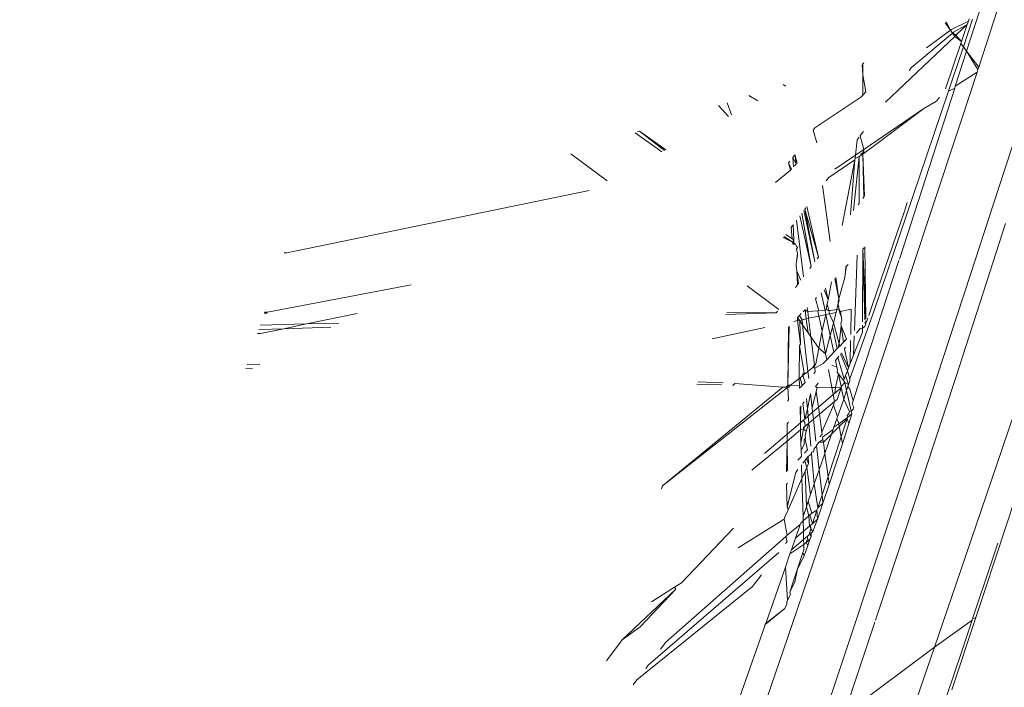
# Model space of a CAD drawing. Header units: millimetres. Extents: x 504675 to 860349, y -23215 to 63575.
# Tile 90 of 177: x 592442 to 592463, y 32733 to 32748. Entities that reach past the tile are written whole.
import ezdxf
from ezdxf import colors
from ezdxf.entities.mleader import LeaderData, LeaderLine
from ezdxf.math import Vec2, Vec3

# ---------------------------------------------------------------- set-up
doc = ezdxf.new("R2010")
doc.units = ezdxf.units.MM
doc.header["$LTSCALE"] = 10
doc.header["$PDMODE"] = 35
doc.header["$PDSIZE"] = -1000
doc.linetypes.add('LEVEL-F-OVERALL LAYOUT$0$HIDDEN', pattern=[0.375, 0.25, -0.125])
doc.layers.get('0').update_dxf_attribs({"linetype": 'CONTINUOUS'})
doc.layers.get('Defpoints').update_dxf_attribs({"color": 253, "linetype": 'CONTINUOUS'})
for name, color, linetype, lineweight in [('ARCH', 8, 'CONTINUOUS', 0), ('DIM', 8, 'CONTINUOUS', 15), ('furniture', 8, 'CONTINUOUS', 5), ('LEVEL - C OVERALL LAYOUT$0$A-EQPM', 8, 'CONTINUOUS', 5), ('level-C-ELEVATION-$0$I-ANNO-TEXT', 8, 'CONTINUOUS', 18)]:
    doc.layers.add(name, color=color, linetype=linetype, lineweight=lineweight)
doc.layers.add('LEVEL-F-OVERALL LAYOUT$0$DASH1L', color=8, linetype='LEVEL-F-OVERALL LAYOUT$0$HIDDEN')
doc.styles.add('level-C-ELEVATION-$0$KGD - Note', font='romans.shx', dxfattribs={"width": 0.7, "height": 2})
doc.styles.get("Standard").update_dxf_attribs({"font": 'verdana.ttf'})
doc.dimstyles.new('LBF 50', dxfattribs={"dimscale": 25, "dimtxt": 1.75, "dimasz": 1.75, "dimexe": 1, "dimexo": 1, "dimgap": 1, "dimtad": 1, "dimdec": 0, "dimrnd": 5, "dimzin": 12, "dimdsep": 46, "dimtxsty": 'Standard', "dimblk": 'CLOSEDBLANK', "dimcen": 0, "dimclrd": 256, "dimclre": 256, "dimclrt": 256, "dimadec": 0, "dimazin": 3, "dimtfac": 1, "dimtdec": 0, "dimtofl": 0, "dimtmove": 0, "dimatfit": 3, "dimldrblk": 'CLOSEDBLANK', "dimfxl": 0.18, "dimtolj": 1, "dimtzin": 0, "dimlwd": -1, "dimlwe": -1, "dimarcsym": 0})

# ---------------------------------------------------------------- blocks, each defined once
blk = doc.blocks.new('LEVEL - C OVERALL LAYOUT$0$Column Cladding - Column Cladding- 1200mm-V38-LEVEL C - PART PLAN 20')
at = {"layer": 'LEVEL - C OVERALL LAYOUT$0$A-EQPM', "color": 253, "lineweight": 5}
for radius, start, end in [(755, 270, 90), (746, 180, 360), (731, 180, 0)]:
    blk.add_arc((0, 0), radius, start, end, dxfattribs=at)
blk = doc.blocks.new('ARCH')
at = {"layer": 'LEVEL-F-OVERALL LAYOUT$0$DASH1L'}
h = blk.add_hatch(dxfattribs=at)
h.set_pattern_fill('ANGLE', color=8, scale=10, angle=352.0664)
h.set_pattern_definition([(352.0664444, (-404119.055, 373340.98), (9.6410197, 69.1814516), [50.8, -19.05]), (82.0664444, (-404119.055, 373340.98), (-69.1814516, 9.6410197), [50.8, -19.05])])
edge = h.paths.add_edge_path(flags=16)
edge.add_line((572074.712, 35847.062), (602196.904, 29528.217))
edge.add_line((602196.904, 29528.217), (599472.63, 39352.005))
edge.add_arc((597545.364, 38817.547), 2000, 15.499436, 89.998351)
edge.add_line((597545.422, 40817.547), (573256.113, 40817.547))
edge.add_arc((576210.344, 22394.182), 18658.72, 99.1099624, 106.6903327)
edge.add_line((570851.58, 40266.829), (572074.712, 35847.062))
h.paths.add_polyline_path([(583373.777, 40815.973), (583374.097, 40875.042), (586424.097, 40859.112), (586423.937, 40815.973)], flags=16)
h.paths.add_polyline_path([(600840.891, 34605.132), (600792.778, 34591.523), (599497.965, 39260.646), (599546.078, 39274.255)])
h.paths.add_polyline_path([(587210.4, 32671.778), (587194.965, 32598.383), (582692.955, 33542.787), (582708.389, 33616.182)])
edge = h.paths.add_edge_path()
edge.add_line((572071.73, 35387.893), (601863.317, 29138.4))
edge.add_arc((601986.5, 29725.619), 600, 258.152638, 375.499436)
edge.add_line((602564.68, 29885.956), (599906.265, 39472.258))
edge.add_arc((597545.364, 38817.547), 2450, 15.499436, 89.998351)
edge.add_line((597545.435, 41267.547), (573220.478, 41267.547))
edge.add_arc((576210.344, 22394.182), 19108.72, 99.0018321, 106.2358191)
edge.add_arc((571035.465, 40164.758), 600, 106.235819, 195.468967)
edge.add_line((570457.2, 40004.728), (571616.648, 35815.082))
edge.add_arc((572194.913, 35975.111), 600, 195.468967, 258.152638)
h.paths.add_polyline_path([(587210.4, 32671.778), (587195.409, 32600.494), (587195.432, 32600.49)])
at = {"layer": 'furniture'}
for p, q in [((592462.831, 32746.902), (592463.369, 32748.553)), ((592462.698, 32747.954), (592462.494, 32747.347)), ((592462.84, 32748.111), (592462.565, 32747.254)), ((592462.62, 32747.962), (592462.603, 32747.913)), ((592462.209, 32747.711), (592462.094, 32747.876)), ((592462.111, 32747.898), (592462.209, 32747.711)), ((592462.209, 32747.711), (592462.233, 32747.728)), ((592462.233, 32747.728), (592462.603, 32747.913)), ((592462.275, 32747.671), (592462.58, 32747.842)), ((592462.58, 32747.842), (592462.326, 32747.601)), ((592462.58, 32747.842), (592462.455, 32747.468)), ((592462.603, 32747.913), (592462.58, 32747.842)), ((592462.302, 32747.578), (592460.774, 32746.126)), ((592461.352, 32746.891), (592462.251, 32747.651)), ((592461.68, 32747.327), (592462.209, 32747.711)), ((592462.251, 32747.651), (592462.209, 32747.711)), ((592462.251, 32747.651), (592462.275, 32747.671)), ((592462.302, 32747.578), (592462.251, 32747.651)), ((592462.251, 32747.651), (592462.274, 32747.638)), ((592462.274, 32747.638), (592462.326, 32747.601)), ((592462.326, 32747.601), (592462.302, 32747.578)), ((592462.455, 32747.468), (592462.302, 32747.578)), ((592462.326, 32747.601), (592462.455, 32747.468)), ((592462.439, 32747.42), (592462.103, 32746.42)), ((592462.494, 32747.347), (592462.247, 32746.61)), ((592462.455, 32747.468), (592462.439, 32747.42)), ((592462.494, 32747.347), (592462.439, 32747.42)), ((592462.565, 32747.254), (592462.494, 32747.347)), ((592462.565, 32747.254), (592462.316, 32746.482)), ((592462.812, 32746.846), (592462.565, 32747.254)), ((592462.831, 32746.902), (592462.565, 32747.254)), ((592460.261, 32746.948), (592460.276, 32746.734)), ((592460.276, 32746.734), (592460.277, 32746.969)), ((592460.299, 32746.998), (592460.277, 32746.969)), ((592461.352, 32746.891), (592461.301, 32746.824)), ((592462.812, 32746.846), (592462.831, 32746.902)), ((592460.274, 32746.286), (592460.276, 32746.734)), ((592460.276, 32746.734), (592460.342, 32746.356)), ((592462.316, 32746.482), (592462.795, 32746.791)), ((592462.464, 32745.783), (592462.795, 32746.791)), ((592462.795, 32746.791), (592462.812, 32746.846)), ((592458.58, 32746.481), (592458.518, 32746.518)), ((592461.424, 32743.714), (592462.303, 32746.44)), ((592462.247, 32746.61), (592462.167, 32746.372)), ((592462.167, 32746.372), (592462.303, 32746.44)), ((592462.303, 32746.44), (592462.316, 32746.482)), ((592457.966, 32746.156), (592457.766, 32746.273)), ((592459.219, 32745.562), (592460.232, 32746.242)), ((592460.274, 32746.286), (592460.232, 32746.242)), ((592460.274, 32746.286), (592460.342, 32746.356)), ((592462.167, 32746.372), (592461.381, 32744.047)), ((592461.965, 32746.237), (592461.901, 32746.153)), ((592457.098, 32746.055), (592457.318, 32745.812)), ((592457.383, 32745.847), (592457.285, 32746.116)), ((592461.901, 32746.153), (592461.623, 32745.99)), ((592460.297, 32745.085), (592461.623, 32745.99)), ((592461.623, 32745.99), (592460.625, 32745.242)), ((592461.748, 32743.614), (592462.464, 32745.783)), ((592459.184, 32745.515), (592459.219, 32745.562)), ((592455.85, 32745.035), (592455.256, 32745.454)), ((592455.353, 32745.486), (592455.31, 32745.472)), ((592455.353, 32745.486), (592455.933, 32745.079)), ((592455.903, 32745.063), (592455.353, 32745.486)), ((592459.263, 32745.236), (592459.184, 32745.515)), ((592460.193, 32745.356), (592460.149, 32745.297)), ((592460.248, 32745.429), (592460.215, 32745.385)), ((592460.215, 32745.385), (592460.297, 32745.085)), ((592460.248, 32745.429), (592460.291, 32745.485)), ((592460.275, 32745.464), (592460.248, 32745.429)), ((592463.695, 32745.529), (592463.161, 32743.886)), ((592460.149, 32745.297), (592460.119, 32744.964)), ((592460.625, 32745.242), (592460.275, 32744.985)), ((592454.641, 32744.394), (592453.841, 32744.993)), ((592458.731, 32744.913), (592458.763, 32744.955)), ((592458.731, 32744.913), (592458.75, 32744.704)), ((592458.806, 32744.762), (592458.731, 32744.913)), ((592458.806, 32744.762), (592458.778, 32744.976)), ((592458.832, 32744.788), (592458.778, 32744.976)), ((592459.662, 32744.652), (592460.119, 32744.964)), ((592460.074, 32743.741), (592460.197, 32744.928)), ((592460.119, 32744.964), (592460.105, 32744.891)), ((592460.197, 32744.928), (592460.105, 32744.891)), ((592460.119, 32744.964), (592460.297, 32745.085)), ((592460.193, 32743.899), (592460.197, 32744.928)), ((592460.197, 32744.928), (592460.231, 32744.953)), ((592460.275, 32744.985), (592460.231, 32744.953)), ((592460.232, 32744.983), (592460.231, 32744.953)), ((592460.275, 32745.014), (592460.232, 32744.983)), ((592460.297, 32745.085), (592460.275, 32745.014)), ((592460.298, 32745.03), (592460.275, 32744.985)), ((592460.297, 32744.035), (592460.275, 32744.985)), ((592460.275, 32744.985), (592460.313, 32744.056)), ((592460.297, 32745.085), (592460.298, 32745.03)), ((592458.638, 32744.789), (592458.666, 32744.826)), ((592458.706, 32744.658), (592458.638, 32744.789)), ((592458.638, 32744.789), (592458.68, 32744.631)), ((592458.771, 32744.725), (592458.806, 32744.762)), ((592460.098, 32744.855), (592459.526, 32744.472)), ((592460.098, 32744.855), (592459.824, 32743.41)), ((592460.098, 32744.855), (592460.003, 32743.647)), ((592460.105, 32744.891), (592460.098, 32744.855)), ((592458.351, 32744.358), (592458.641, 32744.591)), ((592458.68, 32744.631), (592458.641, 32744.591)), ((592458.68, 32744.631), (592458.706, 32744.658)), ((592459.555, 32743.056), (592459.389, 32744.29)), ((592459.466, 32744.392), (592459.526, 32744.472)), ((592447.585, 32742.812), (592454.246, 32744.186)), ((592461.381, 32744.047), (592460.533, 32741.562)), ((592459.297, 32742.715), (592459.041, 32743.829)), ((592460.193, 32743.899), (592460.171, 32743.869)), ((592460.275, 32744.006), (592460.297, 32744.035)), ((592461.258, 32743.919), (592461.194, 32743.729)), ((592463.161, 32743.886), (592462.659, 32742.351)), ((592459.139, 32742.506), (592458.89, 32743.628)), ((592458.931, 32743.683), (592459.139, 32742.506)), ((592459.217, 32742.61), (592458.978, 32743.745)), ((592458.996, 32743.769), (592459.021, 32743.802)), ((592458.996, 32743.769), (592459.217, 32742.61)), ((592459.297, 32742.715), (592458.996, 32743.769)), ((592460.771, 32742.488), (592461.194, 32743.729)), ((592461.063, 32741.552), (592461.748, 32743.614)), ((592461.086, 32742.673), (592461.424, 32743.714)), ((592458.726, 32743.411), (592458.697, 32743.365)), ((592458.753, 32743.097), (592458.743, 32743.433)), ((592458.816, 32743.53), (592458.97, 32742.283)), ((592463.004, 32742.159), (592463.422, 32743.455)), ((592458.728, 32743.042), (592458.545, 32743.171)), ((592458.721, 32743.119), (592458.579, 32743.216)), ((592458.697, 32743.365), (592458.721, 32743.119)), ((592458.728, 32743.042), (592458.525, 32743.145)), ((592458.753, 32743.097), (592458.721, 32743.119)), ((592458.728, 32743.042), (592458.753, 32743.097)), ((592458.732, 32742.999), (592458.728, 32743.042)), ((592458.758, 32743.022), (592458.728, 32743.042)), ((592458.792, 32742.998), (592458.732, 32742.999)), ((592458.753, 32743.097), (592458.758, 32743.022)), ((592458.758, 32743.022), (592458.792, 32742.998)), ((592458.792, 32742.998), (592458.814, 32742.959)), ((592458.834, 32742.927), (592458.814, 32742.959)), ((592447.525, 32742.81), (592447.585, 32742.812)), ((592458.813, 32742.611), (592458.836, 32742.793)), ((592458.838, 32742.748), (592458.813, 32742.611)), ((592458.834, 32742.927), (592458.818, 32742.889)), ((592458.818, 32742.889), (592458.836, 32742.793)), ((592458.836, 32742.793), (592458.838, 32742.748)), ((592460.093, 32741.099), (592460.151, 32742.759)), ((592460.273, 32741.288), (592460.274, 32742.887)), ((592460.274, 32742.887), (592460.305, 32742.921)), ((592460.318, 32741.335), (592460.274, 32742.887)), ((592460.341, 32741.359), (592460.274, 32742.887)), ((592460.341, 32741.359), (592460.323, 32742.939)), ((592458.813, 32742.611), (592458.807, 32742.569)), ((592458.809, 32742.521), (592458.807, 32742.569)), ((592458.824, 32742.404), (592458.809, 32742.521)), ((592459.271, 32742.681), (592459.297, 32742.715)), ((592459.921, 32742.518), (592459.954, 32742.552)), ((592460.214, 32740.012), (592461.074, 32742.638)), ((592458.859, 32742.137), (592458.824, 32742.404)), ((592458.84, 32742.112), (592458.824, 32742.404)), ((592458.913, 32742.208), (592458.824, 32742.404)), ((592459.107, 32742.465), (592459.139, 32742.506)), ((592459.881, 32742.263), (592459.893, 32742.401)), ((592459.893, 32742.401), (592459.921, 32742.518)), ((592459.893, 32742.401), (592459.901, 32742.497)), ((592459.901, 32742.497), (592459.921, 32742.518)), ((592460.491, 32741.672), (592460.771, 32742.488)), ((592461.753, 32739.6), (592462.659, 32742.351)), ((592447.158, 32741.506), (592450.321, 32742.107)), ((592458.859, 32742.137), (592458.792, 32742.048)), ((592459.588, 32742.168), (592459.512, 32741.778)), ((592459.748, 32741.799), (592459.663, 32742.247)), ((592459.682, 32742.268), (592459.748, 32741.799)), ((592459.748, 32741.799), (592459.881, 32742.263)), ((592463.004, 32742.159), (592462.331, 32740.085)), ((592458.423, 32741.561), (592457.725, 32742.084)), ((592459.444, 32741.537), (592459.361, 32741.931)), ((592459.512, 32741.778), (592459.424, 32741.997)), ((592459.512, 32741.778), (592459.454, 32742.029)), ((592459.259, 32741.824), (592459.232, 32741.796)), ((592459.303, 32741.559), (592459.232, 32741.796)), ((592459.494, 32741.684), (592459.47, 32741.561)), ((592459.494, 32741.684), (592459.512, 32741.778)), ((592459.526, 32741.541), (592459.494, 32741.684)), ((592459.705, 32741.564), (592459.737, 32741.693)), ((592459.748, 32741.799), (592459.732, 32741.733)), ((592459.732, 32741.733), (592459.754, 32741.758)), ((592459.732, 32741.733), (592459.737, 32741.693)), ((592459.737, 32741.693), (592459.754, 32741.758)), ((592459.737, 32741.693), (592459.756, 32741.553)), ((592459.754, 32741.758), (592459.748, 32741.799)), ((592460.491, 32741.672), (592460.407, 32741.429)), ((592447.083, 32741.478), (592447.149, 32741.48)), ((592447.092, 32741.505), (592447.158, 32741.506)), ((592448.016, 32741.244), (592449.129, 32741.476)), ((592458.367, 32741.488), (592457.248, 32741.451)), ((592457.282, 32741.497), (592458.367, 32741.488)), ((592458.367, 32741.488), (592458.396, 32741.526)), ((592458.884, 32741.431), (592458.921, 32741.47)), ((592459.003, 32741.556), (592458.961, 32741.512)), ((592459.003, 32741.556), (592459.065, 32741.517)), ((592459.03, 32741.356), (592459.003, 32741.556)), ((592459.053, 32741.609), (592459.065, 32741.517)), ((592459.065, 32741.517), (592459.282, 32741.529)), ((592459.065, 32741.517), (592459.083, 32741.367)), ((592459.282, 32741.529), (592459.303, 32741.559)), ((592459.282, 32741.529), (592459.444, 32741.537)), ((592459.304, 32741.414), (592459.282, 32741.529)), ((592459.304, 32741.414), (592459.463, 32741.448)), ((592459.463, 32741.448), (592459.379, 32741.093)), ((592459.444, 32741.537), (592459.47, 32741.561)), ((592459.463, 32741.448), (592459.444, 32741.537)), ((592459.463, 32741.448), (592459.543, 32741.465)), ((592459.56, 32740.988), (592459.463, 32741.448)), ((592459.47, 32741.561), (592459.526, 32741.541)), ((592459.526, 32741.541), (592459.566, 32741.543)), ((592459.543, 32741.465), (592459.526, 32741.541)), ((592459.543, 32741.465), (592459.688, 32741.496)), ((592459.63, 32741.265), (592459.543, 32741.465)), ((592459.566, 32741.543), (592459.705, 32741.564)), ((592459.63, 32741.265), (592459.688, 32741.496)), ((592459.688, 32741.496), (592459.705, 32741.564)), ((592459.705, 32741.564), (592459.756, 32741.553)), ((592459.756, 32741.553), (592459.762, 32741.512)), ((592459.756, 32741.553), (592459.787, 32741.517)), ((592459.762, 32741.512), (592459.806, 32741.384)), ((592459.787, 32741.517), (592460.021, 32741.567)), ((592459.806, 32741.384), (592459.787, 32741.517)), ((592460.533, 32741.562), (592459.994, 32740.037)), ((592460.021, 32741.567), (592460.011, 32741.013)), ((592460.407, 32739.596), (592461.063, 32741.552)), ((592446.996, 32741.215), (592448.016, 32741.244)), ((592447.513, 32741.139), (592448.016, 32741.244)), ((592448.016, 32741.244), (592448.73, 32741.264)), ((592458.756, 32741.297), (592458.841, 32741.316)), ((592458.839, 32741.385), (592458.884, 32741.431)), ((592458.839, 32741.385), (592458.866, 32741.413)), ((592458.839, 32741.385), (592458.841, 32741.316)), ((592458.888, 32741.314), (592458.839, 32741.385)), ((592458.841, 32741.316), (592458.888, 32741.314)), ((592458.841, 32741.316), (592458.906, 32740.799)), ((592458.937, 32741.336), (592458.884, 32741.431)), ((592458.888, 32741.314), (592458.937, 32741.336)), ((592458.906, 32740.799), (592458.888, 32741.314)), ((592458.888, 32741.314), (592458.949, 32741.226)), ((592458.937, 32741.336), (592459.03, 32741.356)), ((592458.949, 32741.226), (592458.937, 32741.336)), ((592458.949, 32741.226), (592459.073, 32741.047)), ((592459.067, 32740.196), (592458.949, 32741.226)), ((592459.03, 32741.356), (592459.083, 32741.367)), ((592459.073, 32741.047), (592459.03, 32741.356)), ((592459.083, 32741.367), (592459.304, 32741.414)), ((592459.083, 32741.367), (592459.133, 32740.96)), ((592459.379, 32741.093), (592459.304, 32741.414)), ((592459.607, 32741.176), (592459.63, 32741.265)), ((592459.758, 32740.802), (592459.63, 32741.265)), ((592459.795, 32741.261), (592459.815, 32741.316)), ((592459.803, 32741.204), (592459.795, 32741.261)), ((592459.806, 32741.384), (592459.815, 32741.316)), ((592460.272, 32741.149), (592460.272, 32741.22)), ((592460.342, 32741.246), (592460.318, 32741.281)), ((592460.342, 32741.246), (592460.319, 32741.186)), ((592460.342, 32741.246), (592460.341, 32741.31)), ((592460.385, 32741.368), (592460.355, 32741.283)), ((592446.935, 32741.031), (592447.004, 32741.033)), ((592447.513, 32741.139), (592446.965, 32741.122)), ((592447.004, 32741.033), (592447.513, 32741.139)), ((592448.554, 32741.171), (592447.513, 32741.139)), ((592456.958, 32740.914), (592458.12, 32741.162)), ((592458.656, 32741.193), (592458.622, 32739.894)), ((592458.622, 32739.894), (592458.639, 32741.174)), ((592459.133, 32740.96), (592459.073, 32741.047)), ((592459.371, 32741.053), (592459.305, 32740.713)), ((592459.371, 32741.053), (592459.379, 32741.093)), ((592459.458, 32740.586), (592459.371, 32741.053)), ((592459.56, 32740.988), (592459.607, 32741.176)), ((592459.714, 32740.699), (592459.607, 32741.176)), ((592459.758, 32740.802), (592459.803, 32741.204)), ((592459.851, 32740.844), (592459.803, 32741.204)), ((592459.803, 32741.204), (592459.915, 32740.911)), ((592460.272, 32741.064), (592460.074, 32740.554)), ((592460.135, 32741.04), (592460.215, 32741.145)), ((592460.215, 32741.145), (592460.272, 32741.149)), ((592460.319, 32741.186), (592460.272, 32741.149)), ((592460.272, 32741.064), (592460.272, 32741.149)), ((592458.881, 32740.76), (592458.906, 32740.799)), ((592459.133, 32740.96), (592459.21, 32740.344)), ((592459.133, 32740.96), (592459.305, 32740.713)), ((592459.458, 32740.586), (592459.56, 32740.988)), ((592459.56, 32740.988), (592459.638, 32740.619)), ((592459.743, 32740.77), (592459.758, 32740.802)), ((592459.769, 32740.757), (592459.758, 32740.802)), ((592459.769, 32740.757), (592459.851, 32740.844)), ((592459.915, 32740.911), (592459.851, 32740.844)), ((592459.851, 32740.844), (592459.895, 32740.891)), ((592460.009, 32740.875), (592460, 32740.369)), ((592460.074, 32740.554), (592460.089, 32740.98)), ((592458.875, 32740.078), (592458.881, 32740.76)), ((592458.988, 32740.168), (592458.881, 32740.76)), ((592459.305, 32740.713), (592459.238, 32740.367)), ((592459.305, 32740.713), (592459.458, 32740.586)), ((592459.482, 32740.456), (592459.458, 32740.586)), ((592459.482, 32740.456), (592459.638, 32740.619)), ((592459.638, 32740.619), (592459.714, 32740.699)), ((592459.714, 32740.699), (592459.75, 32740.738)), ((592459.75, 32740.738), (592459.743, 32740.77)), ((592459.75, 32740.738), (592459.769, 32740.757)), ((592459.936, 32740.211), (592459.786, 32740.583)), ((592459.961, 32740.273), (592459.804, 32740.607)), ((592459.897, 32740.729), (592459.871, 32740.695)), ((592459.961, 32740.273), (592459.871, 32740.695)), ((592446.71, 32740.352), (592446.987, 32740.341)), ((592459.238, 32740.367), (592459.214, 32740.312)), ((592459.219, 32740.27), (592459.405, 32740.375)), ((592459.405, 32740.375), (592459.482, 32740.456)), ((592459.725, 32740.503), (592459.676, 32740.439)), ((592459.706, 32740.294), (592459.676, 32740.439)), ((592459.725, 32740.503), (592459.75, 32740.536)), ((592459.863, 32740.03), (592459.725, 32740.503)), ((592460, 32740.369), (592459.961, 32740.273)), ((592460.074, 32740.554), (592460, 32740.369)), ((592463.997, 32740.414), (592463.106, 32737.778)), ((592446.822, 32740.254), (592446.679, 32740.259)), ((592458.952, 32740.139), (592458.931, 32740.088)), ((592458.988, 32740.168), (592458.952, 32740.139)), ((592458.954, 32740.106), (592458.99, 32740.135)), ((592458.99, 32740.135), (592458.988, 32740.168)), ((592458.99, 32740.135), (592459.067, 32740.196)), ((592459.067, 32740.196), (592459.179, 32740.284)), ((592459.085, 32740.038), (592459.067, 32740.196)), ((592459.21, 32740.344), (592459.179, 32740.284)), ((592459.179, 32740.284), (592459.219, 32740.27)), ((592459.197, 32740.155), (592459.229, 32740.189)), ((592459.214, 32740.312), (592459.219, 32740.27)), ((592459.219, 32740.27), (592459.229, 32740.189)), ((592459.596, 32739.846), (592459.523, 32740.239)), ((592459.596, 32740.334), (592459.706, 32740.294)), ((592459.674, 32739.843), (592459.738, 32740.145)), ((592459.718, 32740.24), (592459.706, 32740.294)), ((592459.711, 32740.18), (592459.718, 32740.24)), ((592459.738, 32740.145), (592459.711, 32740.18)), ((592459.797, 32739.865), (592459.738, 32740.145)), ((592459.738, 32740.145), (592459.849, 32739.996)), ((592459.895, 32740.109), (592459.936, 32740.211)), ((592459.936, 32740.211), (592459.961, 32740.273)), ((592459.994, 32740.037), (592459.936, 32740.211)), ((592457.164, 32739.899), (592456.622, 32739.918)), ((592456.638, 32739.966), (592457.197, 32739.943)), ((592457.453, 32739.932), (592457.414, 32739.891)), ((592458.513, 32739.854), (592457.453, 32739.932)), ((592458.685, 32739.892), (592458.876, 32740.044)), ((592458.876, 32740.044), (592458.875, 32740.078)), ((592458.876, 32740.044), (592458.896, 32740.06)), ((592458.88, 32739.886), (592458.876, 32740.044)), ((592458.931, 32740.088), (592458.896, 32740.06)), ((592458.896, 32740.06), (592458.939, 32739.884)), ((592458.931, 32740.088), (592458.954, 32740.106)), ((592458.939, 32739.884), (592459.005, 32739.954)), ((592459.005, 32739.954), (592458.954, 32740.106)), ((592459.237, 32739.864), (592459.296, 32739.941)), ((592459.88, 32739.955), (592459.797, 32739.865)), ((592459.849, 32739.996), (592459.863, 32740.03)), ((592459.849, 32739.996), (592459.88, 32739.955)), ((592459.895, 32740.109), (592459.863, 32740.03)), ((592459.88, 32739.955), (592459.965, 32739.911)), ((592459.919, 32739.778), (592459.88, 32739.955)), ((592459.965, 32739.911), (592459.895, 32740.109)), ((592459.965, 32739.911), (592459.993, 32739.992)), ((592459.993, 32739.992), (592459.994, 32740.037)), ((592460.062, 32739.551), (592460.214, 32740.012)), ((592462.331, 32740.085), (592461.837, 32738.574)), ((592455.862, 32737.678), (592458.513, 32739.854)), ((592458.621, 32739.851), (592455.862, 32737.678)), ((592458.591, 32739.852), (592458.513, 32739.854)), ((592458.622, 32739.894), (592458.591, 32739.852)), ((592458.622, 32739.894), (592458.621, 32739.851)), ((592458.621, 32739.851), (592458.642, 32739.572)), ((592458.622, 32739.894), (592458.685, 32739.892)), ((592458.649, 32739.85), (592458.622, 32739.894)), ((592458.685, 32739.892), (592458.649, 32739.85)), ((592458.88, 32739.886), (592458.685, 32739.892)), ((592458.882, 32739.824), (592458.88, 32739.886)), ((592458.901, 32739.844), (592458.88, 32739.886)), ((592458.939, 32739.884), (592458.901, 32739.844)), ((592459.122, 32739.714), (592459.057, 32739.375)), ((592459.158, 32739.396), (592459.122, 32739.714)), ((592459.158, 32739.396), (592459.252, 32739.753)), ((592459.237, 32739.864), (592459.271, 32739.836)), ((592459.252, 32739.753), (592459.271, 32739.836)), ((592459.3, 32739.409), (592459.252, 32739.753)), ((592459.271, 32739.836), (592459.596, 32739.846)), ((592459.596, 32739.846), (592459.674, 32739.843)), ((592459.626, 32739.688), (592459.596, 32739.846)), ((592459.626, 32739.688), (592459.661, 32739.718)), ((592459.661, 32739.718), (592459.674, 32739.843)), ((592459.661, 32739.718), (592459.798, 32739.836)), ((592459.674, 32739.843), (592459.798, 32739.836)), ((592459.798, 32739.836), (592459.713, 32739.58)), ((592459.798, 32739.836), (592459.797, 32739.865)), ((592459.855, 32739.59), (592459.798, 32739.836)), ((592459.919, 32739.778), (592459.855, 32739.59)), ((592459.95, 32739.868), (592459.919, 32739.778)), ((592460.022, 32739.319), (592459.919, 32739.778)), ((592459.95, 32739.868), (592459.965, 32739.911)), ((592459.99, 32739.808), (592459.95, 32739.868)), ((592460.062, 32739.551), (592459.99, 32739.808)), ((592458.617, 32739.546), (592458.642, 32739.572)), ((592458.952, 32739.492), (592458.981, 32739.529)), ((592458.997, 32739.149), (592458.952, 32739.492)), ((592459.057, 32739.375), (592459.037, 32739.602)), ((592459.3, 32739.409), (592459.626, 32739.688)), ((592459.655, 32739.532), (592459.321, 32739.256)), ((592459.655, 32739.532), (592459.626, 32739.688)), ((592459.632, 32739.456), (592459.655, 32739.532)), ((592459.713, 32739.58), (592459.655, 32739.532)), ((592459.855, 32739.59), (592459.718, 32739.194)), ((592459.782, 32737.741), (592460.407, 32739.596)), ((592459.985, 32739.317), (592459.855, 32739.59)), ((592460.039, 32739.481), (592460.062, 32739.551)), ((592460.983, 32737.279), (592461.753, 32739.6)), ((592458.902, 32739.068), (592458.893, 32739.414)), ((592458.91, 32739.436), (592458.902, 32739.068)), ((592459.057, 32739.375), (592458.997, 32739.149)), ((592459.072, 32739.213), (592459.057, 32739.375)), ((592459.072, 32739.213), (592459.17, 32739.297)), ((592459.17, 32739.297), (592459.158, 32739.396)), ((592459.17, 32739.297), (592459.3, 32739.409)), ((592459.187, 32739.145), (592459.17, 32739.297)), ((592459.321, 32739.256), (592459.3, 32739.409)), ((592459.632, 32739.456), (592459.376, 32738.863)), ((592459.718, 32739.194), (592459.632, 32739.456)), ((592459.931, 32739.228), (592459.968, 32739.265)), ((592459.968, 32739.265), (592459.985, 32739.317)), ((592459.985, 32739.317), (592460.022, 32739.319)), ((592460.066, 32739.363), (592460.022, 32739.319)), ((592460.035, 32739.261), (592460.022, 32739.319)), ((592460.081, 32739.413), (592460.039, 32739.481)), ((592460.081, 32739.413), (592460.066, 32739.363)), ((592458.608, 32738.815), (592458.902, 32739.068)), ((592458.638, 32739.08), (592458.611, 32739.044)), ((592458.902, 32739.068), (592458.965, 32739.122)), ((592458.907, 32738.913), (592458.902, 32739.068)), ((592458.965, 32739.122), (592458.997, 32739.149)), ((592459, 32739.075), (592458.965, 32739.122)), ((592458.997, 32739.149), (592459.072, 32739.213)), ((592459.004, 32738.994), (592459, 32739.075)), ((592459.086, 32739.061), (592459.004, 32738.994)), ((592459.029, 32738.882), (592459.086, 32739.061)), ((592459.086, 32739.061), (592459.072, 32739.213)), ((592459.187, 32739.145), (592459.086, 32739.061)), ((592459.132, 32738.549), (592459.086, 32739.061)), ((592459.321, 32739.256), (592459.187, 32739.145)), ((592459.242, 32738.665), (592459.187, 32739.145)), ((592459.376, 32738.863), (592459.321, 32739.256)), ((592459.705, 32739.154), (592459.641, 32738.972)), ((592459.718, 32739.194), (592459.705, 32739.154)), ((592459.741, 32739.072), (592459.705, 32739.154)), ((592459.746, 32739.043), (592459.741, 32739.072)), ((592459.746, 32739.043), (592459.941, 32739.183)), ((592459.757, 32738.985), (592459.932, 32739.155)), ((592459.8, 32738.756), (592459.932, 32739.155)), ((592459.969, 32739.049), (592459.829, 32738.603)), ((592459.941, 32739.183), (592459.931, 32739.228)), ((592459.932, 32739.155), (592459.941, 32739.183)), ((592459.969, 32739.049), (592459.932, 32739.155)), ((592459.941, 32739.183), (592460.035, 32739.261)), ((592460.035, 32739.261), (592459.969, 32739.049)), ((592458.606, 32738.664), (592458.907, 32738.913)), ((592458.608, 32738.815), (592458.611, 32739.044)), ((592458.972, 32738.928), (592458.907, 32738.913)), ((592458.914, 32738.624), (592458.907, 32738.913)), ((592458.972, 32738.928), (592458.914, 32738.624)), ((592458.971, 32738.966), (592459.004, 32738.994)), ((592458.972, 32738.928), (592458.971, 32738.966)), ((592459.004, 32738.994), (592458.972, 32738.928)), ((592459.029, 32738.882), (592458.972, 32738.928)), ((592459.003, 32738.781), (592459.029, 32738.882)), ((592459.382, 32738.813), (592459.376, 32738.863)), ((592459.392, 32738.746), (592459.624, 32738.92)), ((592459.588, 32738.817), (592459.757, 32738.985)), ((592459.624, 32738.92), (592459.588, 32738.817)), ((592459.624, 32738.92), (592459.641, 32738.972)), ((592459.641, 32738.972), (592459.746, 32739.043)), ((592459.757, 32738.985), (592459.746, 32739.043)), ((592459.8, 32738.756), (592459.757, 32738.985)), ((592458.606, 32738.664), (592457.831, 32738.023)), ((592458.11, 32738.388), (592458.608, 32738.815)), ((592458.597, 32737.983), (592458.606, 32738.664)), ((592458.606, 32738.664), (592458.608, 32738.815)), ((592458.617, 32738.005), (592458.606, 32738.664)), ((592458.919, 32738.448), (592458.914, 32738.624)), ((592458.981, 32738.691), (592459.015, 32738.729)), ((592458.984, 32738.593), (592458.981, 32738.691)), ((592459.015, 32738.729), (592459.003, 32738.781)), ((592459.009, 32738.701), (592459.015, 32738.729)), ((592459.059, 32738.472), (592459.009, 32738.701)), ((592459.253, 32738.565), (592459.309, 32738.637)), ((592459.309, 32738.637), (592459.399, 32738.695)), ((592459.309, 32738.637), (592459.407, 32738.637)), ((592459.382, 32738.813), (592459.331, 32738.758)), ((592459.399, 32738.695), (592459.392, 32738.746)), ((592459.407, 32738.637), (592459.399, 32738.695)), ((592459.407, 32738.637), (592459.588, 32738.817)), ((592459.441, 32738.393), (592459.407, 32738.637)), ((592459.588, 32738.817), (592459.441, 32738.393)), ((592459.8, 32738.756), (592459.511, 32737.882)), ((592459.829, 32738.603), (592459.8, 32738.756)), ((592458.919, 32738.448), (592458.984, 32738.593)), ((592458.923, 32738.327), (592458.919, 32738.448)), ((592458.991, 32738.399), (592459.059, 32738.472)), ((592459.144, 32738.422), (592459.192, 32738.424)), ((592459.147, 32738.38), (592459.144, 32738.422)), ((592459.192, 32738.424), (592459.203, 32738.499)), ((592459.203, 32738.499), (592459.241, 32738.538)), ((592459.241, 32738.538), (592459.253, 32738.565)), ((592459.315, 32738.029), (592459.253, 32738.565)), ((592459.829, 32738.603), (592459.536, 32737.706)), ((592461.837, 32738.574), (592461.474, 32737.472)), ((592458.923, 32738.327), (592458.842, 32738.242)), ((592458.997, 32738.23), (592458.955, 32738.176)), ((592458.997, 32738.23), (592459.035, 32738.28)), ((592459.043, 32738.084), (592458.997, 32738.23)), ((592459.035, 32738.28), (592459.069, 32738.325)), ((592459.08, 32738.167), (592459.035, 32738.28)), ((592459.069, 32738.325), (592459.147, 32738.38)), ((592459.08, 32738.167), (592459.069, 32738.325)), ((592459.207, 32737.719), (592459.147, 32738.38)), ((592459.441, 32738.393), (592459.315, 32738.029)), ((592459.511, 32737.882), (592459.441, 32738.393)), ((592463.94, 32738.335), (592462.966, 32735.372)), ((592458.8, 32737.973), (592458.613, 32737.217)), ((592458.8, 32737.973), (592458.846, 32738.034)), ((592458.936, 32737.838), (592458.928, 32738.14)), ((592459.005, 32737.997), (592458.936, 32737.838)), ((592459.043, 32738.084), (592459.005, 32737.997)), ((592459.033, 32737.216), (592459.005, 32737.997)), ((592459.08, 32738.167), (592459.043, 32738.084)), ((592459.125, 32737.483), (592459.043, 32738.084)), ((592459.315, 32738.029), (592459.207, 32737.719)), ((592459.378, 32737.478), (592459.315, 32738.029)), ((592458.936, 32737.838), (592458.634, 32737.147)), ((592458.959, 32737.003), (592458.936, 32737.838)), ((592459.511, 32737.882), (592459.378, 32737.478)), ((592459.536, 32737.706), (592459.511, 32737.882)), ((592463.106, 32737.778), (592462.234, 32735.22)), ((592455.839, 32737.611), (592455.862, 32737.678)), ((592458.593, 32737.704), (592458.616, 32737.734)), ((592458.613, 32737.217), (592458.593, 32737.704)), ((592459.207, 32737.719), (592459.125, 32737.483)), ((592459.185, 32735.984), (592459.782, 32737.741)), ((592459.284, 32737.195), (592459.207, 32737.719)), ((592459.536, 32737.706), (592459.398, 32737.297)), ((592459.075, 32737.34), (592459.033, 32737.216)), ((592459.075, 32737.34), (592459.125, 32737.483)), ((592459.152, 32737.076), (592459.075, 32737.34)), ((592459.284, 32737.195), (592459.378, 32737.478)), ((592459.398, 32737.297), (592459.378, 32737.478)), ((592460.557, 32734.718), (592461.474, 32737.472)), ((592458.634, 32737.147), (592458.569, 32737.006)), ((592458.634, 32737.147), (592458.613, 32737.217)), ((592459.033, 32737.216), (592458.959, 32737.003)), ((592459.089, 32737.02), (592459.033, 32737.216)), ((592459.152, 32737.076), (592459.266, 32737.139)), ((592459.167, 32736.842), (592459.266, 32737.139)), ((592459.266, 32737.139), (592459.284, 32737.195)), ((592459.277, 32736.945), (592459.266, 32737.139)), ((592459.398, 32737.297), (592459.277, 32736.945)), ((592459.284, 32737.195), (592459.398, 32737.297)), ((592460.983, 32737.279), (592459.418, 32732.595)), ((592457.526, 32736.311), (592458.54, 32736.942)), ((592458.54, 32736.942), (592458.569, 32737.006)), ((592458.54, 32736.942), (592458.553, 32736.971)), ((592458.61, 32736.59), (592458.54, 32736.942)), ((592458.569, 32737.006), (592458.553, 32736.971)), ((592458.961, 32736.905), (592458.908, 32736.857)), ((592458.959, 32737.003), (592458.961, 32736.905)), ((592458.961, 32736.905), (592459.089, 32737.02)), ((592458.967, 32736.678), (592458.961, 32736.905)), ((592459.089, 32737.02), (592459.112, 32737.04)), ((592459.099, 32736.792), (592459.089, 32737.02)), ((592459.112, 32737.04), (592459.152, 32737.076)), ((592459.167, 32736.842), (592459.112, 32737.04)), ((592459.167, 32736.842), (592459.277, 32736.945)), ((592459.277, 32736.945), (592459.179, 32736.67)), ((592457.425, 32736.744), (592456.284, 32735.539)), ((592458.61, 32736.59), (592458.896, 32736.823)), ((592458.896, 32736.823), (592458.793, 32736.528)), ((592458.793, 32736.528), (592458.967, 32736.678)), ((592458.908, 32736.857), (592458.896, 32736.823)), ((592458.967, 32736.678), (592459.099, 32736.792)), ((592458.972, 32736.496), (592458.967, 32736.678)), ((592459.099, 32736.792), (592459.126, 32736.814)), ((592459.131, 32736.731), (592459.099, 32736.792)), ((592459.099, 32736.636), (592459.131, 32736.731)), ((592459.126, 32736.814), (592459.167, 32736.842)), ((592459.131, 32736.731), (592459.126, 32736.814)), ((592459.179, 32736.67), (592459.131, 32736.731)), ((592459.179, 32736.67), (592459.137, 32736.635)), ((592455.934, 32734.235), (592458.578, 32736.561)), ((592458.576, 32736.407), (592458.61, 32736.451)), ((592458.578, 32736.561), (592458.61, 32736.59)), ((592458.61, 32736.451), (592458.578, 32736.561)), ((592458.793, 32736.528), (592458.703, 32736.27)), ((592458.703, 32736.27), (592458.972, 32736.496)), ((592458.972, 32736.496), (592459.055, 32736.566)), ((592458.975, 32736.385), (592458.972, 32736.496)), ((592459.031, 32736.43), (592459.057, 32736.509)), ((592459.031, 32736.43), (592459.112, 32736.495)), ((592459.055, 32736.566), (592459.084, 32736.591)), ((592459.057, 32736.509), (592459.055, 32736.566)), ((592459.057, 32736.509), (592459.112, 32736.495)), ((592459.112, 32736.495), (592459.063, 32736.36)), ((592459.084, 32736.591), (592459.099, 32736.636)), ((592459.107, 32736.61), (592459.099, 32736.636)), ((592459.099, 32736.636), (592459.137, 32736.635)), ((592459.141, 32736.569), (592459.107, 32736.61)), ((592459.112, 32736.495), (592459.125, 32736.528)), ((592459.141, 32736.569), (592459.125, 32736.528)), ((592459.137, 32736.635), (592459.141, 32736.569)), ((592458.671, 32736.178), (592458.975, 32736.385)), ((592458.703, 32736.27), (592458.671, 32736.178)), ((592458.958, 32736.208), (592458.978, 32736.27)), ((592458.975, 32736.385), (592459.031, 32736.43)), ((592458.978, 32736.27), (592458.975, 32736.385)), ((592459.063, 32736.36), (592458.982, 32736.134)), ((592459.063, 32736.36), (592459.031, 32736.43)), ((592463.104, 32735.973), (592463.25, 32736.417)), ((592455.545, 32733.728), (592458.424, 32736.21)), ((592458.671, 32736.178), (592458.57, 32735.889)), ((592458.841, 32735.851), (592458.958, 32736.208)), ((592458.982, 32736.134), (592458.841, 32735.851)), ((592458.982, 32736.134), (592458.958, 32736.208)), ((592458.57, 32735.889), (592458.136, 32734.648)), ((592458.616, 32735.162), (592458.57, 32735.889)), ((592458.618, 32734.324), (592459.185, 32735.984)), ((592458.745, 32735.561), (592458.841, 32735.851)), ((592458.841, 32735.851), (592458.778, 32735.56)), ((592462.697, 32734.749), (592463.104, 32735.973)), ((592458.044, 32735.715), (592457.849, 32735.463)), ((592454.976, 32734.283), (592456.156, 32735.404)), ((592455.299, 32733.407), (592457.849, 32735.463)), ((592455.368, 32734.57), (592456.156, 32735.404)), ((592455.618, 32735.124), (592456.129, 32735.443)), ((592456.284, 32735.539), (592456.129, 32735.443)), ((592456.156, 32735.404), (592456.129, 32735.443)), ((592458.671, 32735.333), (592458.745, 32735.561)), ((592458.778, 32735.56), (592458.671, 32735.333)), ((592462.77, 32734.781), (592462.966, 32735.372)), ((592458.603, 32735.12), (592458.616, 32735.162)), ((592458.616, 32735.162), (592458.681, 32735.287)), ((592458.681, 32735.287), (592458.671, 32735.333)), ((592462.234, 32735.22), (592461.857, 32734.125)), ((592458.126, 32734.621), (592458.558, 32734.973)), ((592458.136, 32734.648), (592458.558, 32734.973)), ((592458.603, 32735.073), (592458.558, 32734.973)), ((592458.603, 32735.073), (592458.603, 32735.12)), ((592462.687, 32734.72), (592461.857, 32734.125)), ((592462.77, 32734.781), (592462.24, 32733.186)), ((592462.452, 32734.016), (592462.687, 32734.72)), ((592462.687, 32734.72), (592462.697, 32734.749)), ((592462.77, 32734.781), (592462.697, 32734.749)), ((592454.976, 32734.283), (592455.368, 32734.57)), ((592458.108, 32734.569), (592457.342, 32732.393)), ((592458.126, 32734.621), (592458.108, 32734.569)), ((592458.136, 32734.648), (592458.126, 32734.621)), ((592459.937, 32732.866), (592460.543, 32734.674)), ((592454.976, 32734.283), (592454.624, 32733.823)), ((592458.079, 32732.757), (592458.618, 32734.324)), ((592455.934, 32734.235), (592455.815, 32734.08)), ((592461.857, 32734.125), (592459.86, 32732.639)), ((592461.857, 32734.125), (592461.382, 32732.742)), ((592462.131, 32733.057), (592462.452, 32734.016)), ((592455.545, 32733.728), (592455.491, 32733.657)), ((592455.213, 32733.294), (592455.299, 32733.407))]:
    blk.add_line(p, q, dxfattribs=at)
at = {"color": 253, "lineweight": 5, "rotation": 352.0664444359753}
blk.add_blockref('LEVEL - C OVERALL LAYOUT$0$Column Cladding - Column Cladding- 1200mm-V38-LEVEL C - PART PLAN 20', (591721.713, 33073.944), dxfattribs=at)
blk = doc.blocks.new('level-C-ELEVATION-$0$_Open90')
at = {"color": 0, "linetype": 'ByBlock', "lineweight": -2}
for p, q in [((-0.5, 0.5), (0, 0)), ((0, 0), (-1, 0)), ((0, 0), (-0.5, -0.5))]:
    blk.add_line(p, q, dxfattribs=at)
blk = doc.blocks.new('_ClosedBlank')
at = {"color": 0, "linetype": 'ByBlock', "lineweight": -2}
for p, q in [((-1, 0.16667), (0, 0)), ((-1, 0.16667), (-1, -0.16667)), ((0, 0), (-1, -0.16667))]:
    blk.add_line(p, q, dxfattribs=at)
blk = doc.blocks.new('*D67')
at = {"layer": 'Defpoints', "color": 0, "ltscale": 0.25, "transparency": 16777216}
for p in [(592954.14, 34131.711), (593370.787, 32690.738), (592853.033, 32541.033)]:
    blk.add_point(p, dxfattribs=at)
at = {"layer": 'DIM', "ltscale": 0.25}
for p, q in [((592930.124, 34124.767), (592412.37, 33975.062)), ((592448.538, 33939.978), (592840.881, 32583.061)), ((593346.771, 32683.793), (592829.017, 32534.089))]:
    blk.add_line(p, q, dxfattribs=at)
at = {"layer": 'DIM', "ltscale": 0.25, "xscale": 43.75, "yscale": 43.75, "zscale": 43.75}
for p, rotation in [((592436.386, 33982.006), 106.1268337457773), ((592853.033, 32541.033), 286.1268337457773)]:
    blk.add_blockref('_ClosedBlank', p, dxfattribs=dict(at, rotation=rotation))
at = {"layer": 'DIM', "ltscale": 0.25, "insert": (592718.726, 33282.921), "char_height": 100, "attachment_point": 5, "rotation": 286.1268}
blk.add_mtext('\\A1;1500', dxfattribs=at)

msp = doc.modelspace()

# ---------------------------------------------------------------- block references
at = {"layer": 'ARCH'}
msp.add_blockref('ARCH', (0, 0), dxfattribs=at)

# ---------------------------------------------------------------- dimensions: what is measured, and where the dimension line sits
at = {"layer": 'DIM', "color": 1, "ltscale": 0.25}
dim = msp.add_linear_dim(base=(592853.033, 32541.033), p1=(592954.14, 34131.711), p2=(593370.787, 32690.738), angle=106.1268, dimstyle='LBF 50', override={"dimtxt": 4, "dimtad": 3}, dxfattribs=at)
dim.commit()
dim.dimension.update_dxf_attribs({"geometry": '*D67', "text_midpoint": (592718.726, 33282.921)})

# ---------------------------------------------------------------- leaders
at = {"layer": 'level-C-ELEVATION-$0$I-ANNO-TEXT', "ltscale": 0.25}
ml = msp.add_multileader_mtext('Standard', dxfattribs=at)
ml.set_content('{\\fIBM Plex Mono Medium|b0|i0|c0|p49;SIGNAGE}', color=142, style='level-C-ELEVATION-$0$KGD - Note')
ml.set_leader_properties(color=1)
ml.set_arrow_properties(name='level-C-ELEVATION-$0$_Open90')
ml.build(insert=Vec2(0, 0))
ml.multileader.update_dxf_attribs({"text_right_attachment_type": 3, "dogleg_length": 3, "arrow_head_size": 100, "scale": 50})
ctx = ml.context
ctx.base_point, ctx.scale, ctx.char_height, ctx.arrow_head_size, ctx.landing_gap_size, ctx.plane_origin, ctx.plane_x_axis, ctx.plane_y_axis = Vec3(635485.687, 31928.669), 50, 100, 100, 50, Vec3(635310.34, 32749.039), Vec3(0.965084, 0.261939), Vec3(-0.261939, 0.965084)
ctx.right_attachment, ctx.text_align_type = 3, 2
notes = []
notes.append((ctx, [(1, (1, 1, 0), (636135.51, 32105.041), (-0.965084, -0.261939), 150, [(0, [(636640.118, 33032.464)], 0, [])])]))
ctx.mtext.insert, ctx.mtext.text_direction, ctx.mtext.rotation, ctx.mtext.width, ctx.mtext.alignment, ctx.mtext.flow_direction = Vec3(635932.016, 32091.257), Vec3(0.965084, 0.261939), 0.265031, 1652.66293, 3, 5
for ctx, leaders in notes:
    for number, flags, end, landing, length, lines in leaders:
        leader = LeaderData()
        leader.index, (leader.has_last_leader_line, leader.has_dogleg_vector, leader.attachment_direction) = number, flags
        leader.last_leader_point, leader.dogleg_vector, leader.dogleg_length = Vec3(end), Vec3(landing), length
        for number, points, colour, breaks in lines:
            line = LeaderLine()
            line.index, line.vertices, line.color, line.breaks = number, Vec3.list(points), colors.encode_raw_color(colour), breaks
            leader.lines.append(line)
        ctx.leaders.append(leader)

doc.saveas('drawing.dxf')
